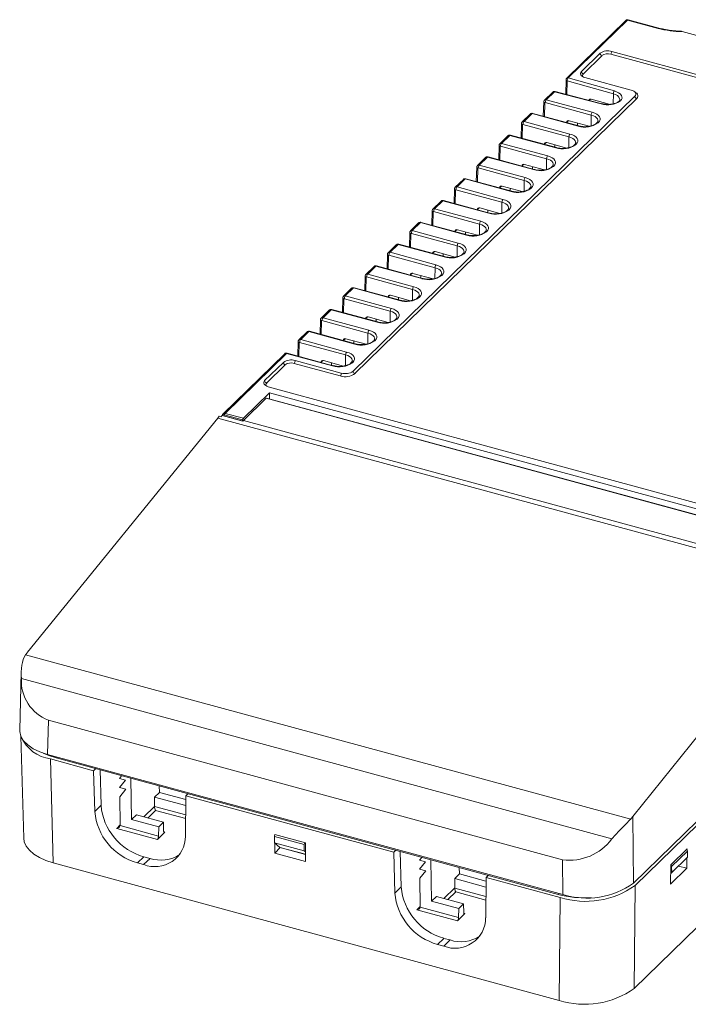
# Model space of a CAD drawing. Header units: millimetres. Extents: x -128 to 35, y 140 to 269.
# Tile 1 of 4: x -128 to -51, y 140 to 253. Entities that reach past the tile are written whole.
import ezdxf

# ---------------------------------------------------------------- set-up
doc = ezdxf.new("R2010")
doc.units = ezdxf.units.MM

msp = doc.modelspace()

# ---------------------------------------------------------------- linework, layer by layer
at = {"color": 7, "linetype": 'Continuous', "lineweight": 15}
for p, q in [((-58, 252.65), (-64.81, 246)), ((-57.83, 252.68), (-64.64, 246.04)), ((-57.83, 252.68), (-57.83, 252.68)), ((-54.31, 251.73), (-57.83, 252.68)), ((-54.23, 251.76), (-57.74, 252.71)), ((-46.51, 250), (-51.54, 251.36)), ((6.35, 231.15), (-59.63, 249.08)), ((-60.98, 248.86), (-63.12, 246.77)), ((-60.76, 248.59), (-62.9, 246.49)), ((6.24, 230.82), (-59.74, 248.75)), ((-64.89, 245.83), (-64.93, 244.15)), ((-59.45, 244.21), (-64.76, 245.71)), ((-64.64, 246.04), (-59.33, 244.53)), ((-62.71, 246.07), (-57.4, 244.63)), ((-66.21, 244.44), (-67.16, 243.52)), ((-60.85, 243.05), (-66.21, 244.44)), ((-60.79, 243.07), (-66.15, 244.47)), ((-56.98, 243.93), (-89.37, 212.32)), ((-56.76, 243.66), (-89.15, 212.05)), ((-66.42, 244.4), (-67.37, 243.48)), ((-67.16, 243.52), (-61.87, 242.09)), ((-62, 243.58), (-59.93, 243)), ((-67.45, 243.28), (-67.5, 241.63)), ((-67.27, 243.2), (-67.32, 243.17)), ((-61.99, 241.76), (-67.27, 243.2)), ((-68.99, 241.89), (-69.93, 240.97)), ((-68.78, 241.93), (-69.72, 241.02)), ((-63.5, 240.5), (-68.78, 241.93)), ((-63.43, 240.52), (-68.72, 241.96)), ((-64.54, 241.11), (-62.22, 240.48)), ((-70.02, 240.78), (-70.06, 239.12)), ((-69.84, 240.69), (-69.88, 240.66)), ((-64.55, 239.26), (-69.84, 240.69)), ((-69.72, 241.02), (-64.44, 239.58)), ((-64.81, 240.92), (-64.81, 240.9)), ((-63.59, 240.57), (-63.59, 240.85)), ((-62.35, 240.51), (-62.35, 240.46)), ((-61.33, 240.87), (-61.38, 240.83)), ((-61.16, 240.9), (-61.2, 240.86)), ((-71.56, 239.38), (-72.5, 238.47)), ((-71.35, 239.43), (-72.29, 238.51)), ((-66.07, 237.99), (-71.35, 239.43)), ((-66, 238.02), (-71.29, 239.45)), ((-72.58, 238.27), (-72.63, 236.62)), ((-72.41, 238.19), (-72.45, 238.16)), ((-67.12, 236.75), (-72.41, 238.19)), ((-72.29, 238.51), (-67, 237.08)), ((-67.38, 238.42), (-67.38, 238.39)), ((-67.11, 238.6), (-64.78, 237.97)), ((-66.19, 238.07), (-66.18, 238.35)), ((-64.89, 238), (-64.89, 237.96)), ((-63.9, 238.36), (-63.94, 238.32)), ((-63.73, 238.4), (-63.77, 238.36)), ((-74.13, 236.88), (-75.07, 235.96)), ((-73.92, 236.92), (-74.86, 236.01)), ((-68.63, 235.49), (-73.92, 236.92)), ((-68.57, 235.51), (-73.85, 236.95)), ((-75.15, 235.77), (-75.2, 234.11)), ((-74.97, 235.68), (-75.02, 235.65)), ((-69.69, 234.25), (-74.97, 235.68)), ((-74.86, 236.01), (-69.57, 234.57)), ((-69.94, 235.91), (-69.94, 235.89)), ((-69.67, 236.1), (-67.35, 235.47)), ((-68.75, 235.56), (-68.75, 235.85)), ((-67.46, 235.49), (-67.46, 235.45)), ((-66.47, 235.86), (-66.51, 235.82)), ((-66.29, 235.89), (-66.34, 235.85)), ((-76.69, 234.37), (-77.63, 233.46)), ((-76.49, 234.42), (-77.42, 233.5)), ((-71.2, 232.98), (-76.49, 234.42)), ((-71.13, 233.01), (-76.42, 234.44)), ((-77.72, 233.26), (-77.76, 231.61)), ((-77.54, 233.18), (-77.58, 233.15)), ((-72.25, 231.74), (-77.54, 233.18)), ((-77.42, 233.5), (-72.14, 232.07)), ((-72.51, 233.41), (-72.51, 233.38)), ((-72.24, 233.59), (-69.92, 232.96)), ((-71.32, 233.06), (-71.32, 233.34)), ((-69.04, 233.35), (-69.08, 233.31)), ((-68.86, 233.39), (-68.9, 233.35)), ((-70.02, 232.99), (-70.02, 232.95)), ((-79.26, 231.87), (-80.2, 230.95)), ((-79.05, 231.91), (-79.99, 231)), ((-79.99, 231), (-74.7, 229.56)), ((-73.77, 230.47), (-79.05, 231.91)), ((-73.7, 230.5), (-78.99, 231.94)), ((-75.08, 230.9), (-75.08, 230.88)), ((-74.81, 231.09), (-72.48, 230.45)), ((-71.43, 230.88), (-71.47, 230.84)), ((-80.28, 230.76), (-80.33, 229.1)), ((-80.11, 230.67), (-80.15, 230.64)), ((-74.82, 229.24), (-80.11, 230.67)), ((-73.89, 230.55), (-73.89, 230.84)), ((-72.59, 230.48), (-72.59, 230.44)), ((-71.6, 230.85), (-71.64, 230.81)), ((-81.83, 229.36), (-82.77, 228.45)), ((-81.62, 229.41), (-82.56, 228.49)), ((-76.33, 227.97), (-81.62, 229.41)), ((-76.27, 228), (-81.55, 229.43)), ((-82.85, 228.25), (-82.9, 226.59)), ((-82.67, 228.17), (-82.72, 228.14)), ((-77.39, 226.73), (-82.67, 228.17)), ((-82.56, 228.49), (-77.27, 227.05)), ((-77.64, 228.4), (-77.64, 228.37)), ((-77.37, 228.58), (-75.05, 227.95)), ((-76.45, 228.05), (-76.45, 228.33)), ((-75.16, 227.98), (-75.16, 227.94)), ((-74.17, 228.34), (-74.21, 228.3)), ((-73.99, 228.38), (-74.04, 228.34)), ((-84.4, 226.86), (-85.33, 225.94)), ((-84.19, 226.9), (-85.12, 225.99)), ((-78.9, 225.46), (-84.19, 226.9)), ((-78.84, 225.49), (-84.12, 226.93)), ((-85.42, 225.75), (-85.46, 224.09)), ((-85.24, 225.66), (-85.28, 225.63)), ((-79.95, 224.22), (-85.24, 225.66)), ((-85.12, 225.99), (-79.84, 224.55)), ((-80.21, 225.89), (-80.21, 225.86)), ((-79.94, 226.08), (-77.62, 225.44)), ((-79.02, 225.54), (-79.02, 225.83)), ((-77.72, 225.47), (-77.72, 225.43)), ((-76.74, 225.84), (-76.78, 225.79)), ((-76.56, 225.87), (-76.6, 225.83)), ((-86.96, 224.35), (-87.9, 223.44)), ((-86.75, 224.4), (-87.69, 223.48)), ((-81.47, 222.96), (-86.75, 224.4)), ((-81.4, 222.99), (-86.69, 224.42)), ((-87.98, 223.24), (-88.03, 221.58)), ((-87.81, 223.16), (-87.85, 223.13)), ((-82.52, 221.72), (-87.81, 223.16)), ((-87.69, 223.48), (-82.4, 222.04)), ((-82.78, 223.39), (-82.78, 223.36)), ((-82.51, 223.57), (-80.18, 222.94)), ((-81.59, 223.04), (-81.59, 223.32)), ((-80.29, 222.97), (-80.29, 222.93)), ((-79.3, 223.33), (-79.35, 223.29)), ((-79.13, 223.37), (-79.17, 223.32)), ((-89.53, 221.85), (-90.47, 220.93)), ((-89.32, 221.89), (-90.26, 220.97)), ((-84.03, 220.45), (-89.32, 221.89)), ((-83.97, 220.48), (-89.25, 221.92)), ((-90.55, 220.74), (-90.6, 219.08)), ((-90.26, 220.97), (-84.97, 219.54)), ((-85.34, 220.88), (-85.34, 220.85)), ((-85.08, 221.07), (-82.75, 220.43)), ((-84.16, 220.53), (-84.15, 220.81)), ((-81.87, 220.83), (-81.91, 220.78)), ((-81.69, 220.86), (-81.74, 220.82)), ((-90.37, 220.65), (-90.42, 220.62)), ((-85.09, 219.21), (-90.37, 220.65)), ((-82.86, 220.46), (-82.86, 220.42)), ((-92.1, 219.34), (-93.03, 218.43)), ((-91.89, 219.38), (-92.82, 218.47)), ((-92.82, 218.47), (-87.54, 217.03)), ((-86.6, 217.95), (-91.89, 219.38)), ((-86.54, 217.98), (-91.82, 219.41)), ((-87.64, 218.56), (-85.32, 217.93)), ((-93.12, 218.23), (-93.16, 216.57)), ((-92.94, 218.15), (-92.99, 218.11)), ((-87.66, 216.71), (-92.94, 218.15)), ((-87.91, 218.38), (-87.91, 218.35)), ((-86.72, 218.03), (-86.72, 218.31)), ((-85.42, 217.96), (-85.42, 217.92)), ((-84.44, 218.32), (-84.48, 218.28)), ((-84.26, 218.36), (-84.3, 218.31)), ((-94.66, 216.84), (-95.6, 215.92)), ((-94.45, 216.88), (-95.39, 215.96)), ((-89.17, 215.44), (-94.45, 216.88)), ((-89.1, 215.47), (-94.39, 216.91)), ((-95.69, 215.73), (-95.73, 214.07)), ((-95.51, 215.64), (-95.55, 215.61)), ((-90.22, 214.2), (-95.51, 215.64)), ((-95.39, 215.96), (-90.11, 214.53)), ((-90.48, 215.87), (-90.48, 215.84)), ((-90.21, 216.05), (-87.88, 215.42)), ((-89.29, 215.52), (-89.29, 215.8)), ((-87.99, 215.45), (-87.99, 215.41)), ((-87, 215.81), (-87.05, 215.77)), ((-86.83, 215.85), (-86.87, 215.81)), ((-97.23, 214.33), (-104.29, 207.44)), ((-97.02, 214.37), (-104.08, 207.48)), ((-91.73, 212.94), (-97.02, 214.37)), ((-91.67, 212.96), (-96.95, 214.4)), ((-97.38, 213.33), (-99.53, 211.24)), ((-97.16, 213.06), (-99.3, 210.96)), ((-90.84, 211.78), (-96.14, 213.22)), ((-90.72, 212.11), (-96.03, 213.55)), ((-93.04, 213.37), (-93.04, 213.34)), ((-92.78, 213.55), (-90.45, 212.92)), ((-91.86, 213.02), (-91.85, 213.3)), ((-90.56, 212.95), (-90.56, 212.9)), ((-89.57, 213.31), (-89.61, 213.27)), ((-89.4, 213.34), (-89.44, 213.3)), ((-99.11, 210.54), (-33.13, 192.61)), ((-98.98, 209.83), (-101.97, 206.91)), ((-43.19, 194.67), (-98.98, 209.83)), ((-98.97, 209.15), (-98.98, 209.83)), ((-101.97, 206.67), (-99.36, 209.22)), ((-43.96, 194.16), (-99.36, 209.22)), ((-43.91, 194.18), (-99.31, 209.24)), ((-104.74, 207.15), (-104.55, 207.1)), ((-104.42, 207.23), (-102.05, 206.59)), ((-104.36, 207.33), (-104.39, 207.24)), ((-102.01, 206.6), (-104.38, 207.24)), ((-102.07, 206.74), (-104.18, 207.31)), ((-104.08, 207.48), (-101.97, 206.91)), ((-104.93, 206.93), (-126.79, 180.04)), ((-44.52, 190.51), (-104.93, 206.93)), ((-102.07, 206.74), (-102.11, 206.63)), ((-101.97, 206.67), (-46.57, 191.61)), ((-127.01, 179.74), (-57.46, 160.84)), ((-127.51, 177.75), (-127.69, 171.06)), ((-57.21, 161.13), (-43.83, 177.77)), ((-59.63, 158.56), (-127.49, 177.01)), ((-124.38, 172.23), (-124.49, 168.28)), ((-65.28, 156.17), (-124.38, 172.23)), ((-127.55, 170.36), (-127.23, 158.67)), ((-65.25, 152.18), (-124.49, 168.28)), ((-124.16, 167.76), (-123.83, 155.82)), ((-119.19, 166.41), (-124.16, 167.76)), ((-123.49, 167.87), (-65.79, 152.19)), ((-118.96, 166.64), (-119.19, 166.41)), ((-119.19, 166.41), (-119.06, 161.72)), ((-118.45, 166.5), (-118.34, 162.43)), ((-43.47, 166.81), (-57.14, 153.47)), ((-115.97, 165.82), (-116.23, 165.51)), ((-116.23, 165.51), (-115.52, 165.32)), ((-115.52, 165.32), (-116.21, 164.46)), ((-114.91, 165.53), (-114.83, 160.79)), ((-56.96, 153.21), (-43.6, 166.25)), ((-116.21, 164.46), (-115.5, 164.27)), ((-115.5, 164.27), (-116.19, 163.42)), ((-111.66, 164.65), (-111.63, 163.91)), ((-116.19, 163.42), (-116.14, 160.11)), ((-112.18, 163.38), (-111.63, 163.91)), ((-112.18, 163.38), (-112.18, 162.3)), ((-112.18, 163.38), (-108.59, 162.4)), ((-108.58, 163.08), (-111.63, 163.91)), ((-108.62, 158.88), (-108.58, 163.53)), ((-108.58, 163.53), (-108.35, 163.75)), ((-84.7, 157.04), (-108.58, 163.53)), ((-119.06, 161.72), (-118.34, 162.43)), ((-112.18, 162.3), (-112.18, 162.3)), ((-114.83, 160.79), (-114.28, 161.33)), ((-114.83, 160.79), (-111.71, 159.95)), ((-111.17, 160.48), (-114.28, 161.33)), ((-57.21, 161.13), (-57.14, 153.47)), ((-111.86, 158.51), (-116.54, 159.78)), ((-116.14, 160.1), (-111.72, 158.9)), ((-111.72, 158.9), (-111.71, 159.95)), ((-111.17, 160.48), (-111.71, 159.95)), ((-111.14, 159.47), (-111.17, 160.48)), ((-111, 159.36), (-111.86, 158.51)), ((-94.98, 157.92), (-98.41, 158.85)), ((-98.41, 158.13), (-98.41, 158.85)), ((-98.38, 159.06), (-94.85, 158.1)), ((-98.38, 159.01), (-98.38, 159.06)), ((-98.41, 158.13), (-95, 157.21)), ((-97.77, 157.6), (-98.41, 158.13)), ((-98.37, 156.94), (-98.38, 158.11)), ((-97.73, 157.57), (-98.37, 156.94)), ((-97.73, 157.58), (-97.77, 157.6)), ((-97.73, 157.58), (-94.84, 156.79)), ((-94.98, 157.92), (-95, 157.21)), ((-94.85, 158.1), (-94.83, 155.98)), ((-57.06, 141.38), (-40.69, 157.36)), ((-50.98, 157.41), (-52.85, 155.59)), ((-50.99, 157.28), (-50.98, 157.41)), ((-113.43, 156.52), (-114.15, 155.81)), ((-113.44, 155.62), (-112.71, 156.32)), ((-112.71, 156.32), (-113.43, 156.52)), ((-94.83, 155.98), (-98.37, 156.94)), ((-95, 157.21), (-94.84, 157.07)), ((-84.47, 157.26), (-84.7, 157.04)), ((-84.7, 157.04), (-84.57, 152.35)), ((-83.96, 157.12), (-83.84, 153.05)), ((-81.74, 156.13), (-81.48, 156.45)), ((-65.25, 152.18), (-65.28, 156.17)), ((-50.94, 157.16), (-52.76, 155.39)), ((-52.74, 154.7), (-50.94, 156.46)), ((-51.02, 155.19), (-51, 156.4)), ((-50.94, 157.16), (-50.94, 156.46)), ((-123.83, 155.82), (-65.68, 140.01)), ((-113.44, 155.62), (-114.15, 155.81)), ((-81.03, 155.94), (-81.74, 156.13)), ((-81.72, 155.09), (-81.03, 155.94)), ((-81.01, 154.9), (-81.72, 155.09)), ((-80.42, 156.16), (-80.34, 151.42)), ((-77.17, 155.28), (-77.14, 154.54)), ((-52.85, 155.59), (-52.89, 153.37)), ((-52.89, 153.37), (-51.02, 155.19)), ((-52.74, 154.7), (-52.76, 155.39)), ((-51.97, 155.45), (-51.02, 155.19)), ((-81.7, 154.04), (-81.01, 154.9)), ((-81.7, 154.04), (-81.64, 150.74)), ((-77.69, 154), (-77.14, 154.54)), ((-77.69, 154), (-77.69, 152.93)), ((-77.69, 154), (-74.09, 153.02)), ((-74.09, 153.71), (-77.14, 154.54)), ((-74.12, 149.51), (-74.08, 154.15)), ((-74.08, 154.15), (-73.85, 154.38)), ((-65.57, 151.84), (-74.08, 154.15)), ((-52.86, 154.61), (-52.74, 154.7)), ((-84.57, 152.35), (-83.84, 153.05)), ((-77.69, 152.93), (-77.69, 152.92)), ((-56.96, 153.21), (-57.06, 141.38)), ((-80.34, 151.42), (-79.79, 151.95)), ((-76.68, 151.11), (-79.79, 151.95)), ((-65.68, 140.01), (-65.57, 151.84)), ((-81.64, 150.73), (-77.24, 149.53)), ((-80.34, 151.42), (-77.23, 150.57)), ((-77.24, 149.53), (-77.23, 150.57)), ((-76.68, 151.11), (-77.23, 150.57)), ((-76.65, 150.09), (-76.68, 151.11)), ((-77.38, 149.14), (-82.05, 150.41)), ((-76.51, 149.99), (-77.38, 149.14)), ((-78.94, 147.14), (-79.66, 146.44)), ((-78.22, 146.95), (-78.94, 147.14)), ((-78.94, 146.24), (-79.66, 146.44)), ((-78.94, 146.24), (-78.22, 146.95))]:
    msp.add_line(p, q, dxfattribs=at)
at = {"color": 8, "linetype": 'Continuous', "lineweight": 15}
for p, q in [((-64.76, 245.71), (-64.8, 244.12)), ((-62.07, 243.59), (-62.22, 243.45)), ((-59.46, 243.06), (-59.45, 244.21)), ((-67.32, 243.17), (-67.36, 241.59)), ((-64.61, 241.12), (-64.81, 240.92)), ((-62, 240.53), (-61.99, 241.76)), ((-69.88, 240.66), (-69.93, 239.08)), ((-64.57, 238.02), (-64.55, 239.26)), ((-72.45, 238.16), (-72.49, 236.58)), ((-67.18, 238.61), (-67.38, 238.42)), ((-67.13, 235.52), (-67.12, 236.75)), ((-75.02, 235.65), (-75.06, 234.07)), ((-69.74, 236.11), (-69.94, 235.91)), ((-77.58, 233.15), (-77.63, 231.57)), ((-72.31, 233.6), (-72.51, 233.41)), ((-69.7, 233.01), (-69.69, 234.25)), ((-74.88, 231.1), (-75.08, 230.9)), ((-72.27, 230.5), (-72.25, 231.74)), ((-80.15, 230.64), (-80.19, 229.06)), ((-74.83, 228), (-74.82, 229.24)), ((-82.72, 228.14), (-82.76, 226.56)), ((-77.44, 228.59), (-77.64, 228.4)), ((-77.4, 225.49), (-77.39, 226.73)), ((-85.28, 225.63), (-85.33, 224.05)), ((-80.01, 226.09), (-80.21, 225.89)), ((-79.97, 222.99), (-79.95, 224.22)), ((-87.85, 223.13), (-87.89, 221.55)), ((-82.58, 223.58), (-82.78, 223.39)), ((-85.15, 221.08), (-85.34, 220.88)), ((-82.53, 220.48), (-82.52, 221.72)), ((-90.42, 220.62), (-90.46, 219.04)), ((-87.71, 218.57), (-87.91, 218.38)), ((-85.1, 217.98), (-85.09, 219.21)), ((-92.99, 218.11), (-93.03, 216.54)), ((-87.67, 215.47), (-87.66, 216.71)), ((-95.55, 215.61), (-95.6, 214.03)), ((-90.28, 216.06), (-90.48, 215.87)), ((-90.23, 212.97), (-90.22, 214.2)), ((-92.85, 213.56), (-93.04, 213.37)), ((-104.18, 207.31), (-104.22, 207.2)), ((-123.49, 168.01), (-123.49, 167.87)), ((-113.42, 161.09), (-112.18, 162.3)), ((-112.06, 161.84), (-112.96, 160.97)), ((-112.18, 162.3), (-108.6, 161.32)), ((-108.6, 160.91), (-112.06, 161.84)), ((-116.54, 159.78), (-116.14, 160.18)), ((-111.13, 159.39), (-111, 159.36)), ((-97.77, 157.6), (-94.84, 156.8)), ((-78.93, 151.72), (-77.69, 152.93)), ((-77.69, 152.92), (-74.1, 151.95)), ((-77.56, 152.47), (-78.46, 151.59)), ((-74.11, 151.53), (-77.56, 152.47)), ((-65.79, 152.33), (-65.79, 152.19)), ((-82.05, 150.41), (-81.65, 150.8)), ((-76.64, 150.02), (-76.51, 149.99))]:
    msp.add_line(p, q, dxfattribs=at)
at = {"color": 7, "linetype": 'Continuous', "lineweight": 15, "flags": 128}
for points in [[(-63.12, 246.77), (-63.2, 246.67), (-63.23, 246.58), (-63.23, 246.47), (-63.19, 246.38), (-63.12, 246.28), (-63.01, 246.2), (-62.87, 246.13), (-62.71, 246.07)], [(-59.33, 244.53), (-59.07, 244.44), (-58.84, 244.32), (-58.66, 244.19), (-58.53, 244.03), (-58.46, 243.87), (-58.45, 243.71), (-58.51, 243.54), (-58.62, 243.39)], [(-57.4, 244.63), (-57.24, 244.57), (-57.1, 244.5), (-56.99, 244.42), (-56.91, 244.33), (-56.87, 244.23), (-56.87, 244.13), (-56.91, 244.03), (-56.98, 243.93)], [(-61.87, 242.09), (-61.59, 241.99), (-61.36, 241.87), (-61.17, 241.73), (-61.04, 241.57), (-60.97, 241.4), (-60.97, 241.23), (-61.03, 241.06), (-61.16, 240.9)], [(-64.44, 239.58), (-64.16, 239.49), (-63.92, 239.37), (-63.74, 239.22), (-63.61, 239.07), (-63.54, 238.9), (-63.54, 238.73), (-63.6, 238.56), (-63.73, 238.4)], [(-67, 237.08), (-66.73, 236.98), (-66.49, 236.86), (-66.3, 236.72), (-66.17, 236.56), (-66.11, 236.39), (-66.1, 236.22), (-66.17, 236.05), (-66.29, 235.89)], [(-69.57, 234.57), (-69.29, 234.48), (-69.06, 234.36), (-68.87, 234.21), (-68.74, 234.05), (-68.67, 233.89), (-68.67, 233.71), (-68.73, 233.55), (-68.86, 233.39)], [(-72.14, 232.07), (-71.86, 231.97), (-71.62, 231.85), (-71.44, 231.71), (-71.31, 231.55), (-71.24, 231.38), (-71.24, 231.21), (-71.3, 231.04), (-71.43, 230.88)], [(-74.7, 229.56), (-74.43, 229.47), (-74.19, 229.34), (-74, 229.2), (-73.87, 229.04), (-73.81, 228.88), (-73.81, 228.7), (-73.87, 228.54), (-73.99, 228.38)], [(-77.27, 227.05), (-76.99, 226.96), (-76.76, 226.84), (-76.57, 226.7), (-76.44, 226.54), (-76.37, 226.37), (-76.37, 226.2), (-76.44, 226.03), (-76.56, 225.87)], [(-79.84, 224.55), (-79.56, 224.45), (-79.32, 224.33), (-79.14, 224.19), (-79.01, 224.03), (-78.94, 223.87), (-78.94, 223.69), (-79, 223.53), (-79.13, 223.37)], [(-82.4, 222.04), (-82.13, 221.95), (-81.89, 221.83), (-81.7, 221.69), (-81.57, 221.53), (-81.51, 221.36), (-81.51, 221.19), (-81.57, 221.02), (-81.69, 220.86)], [(-84.97, 219.54), (-84.69, 219.44), (-84.46, 219.32), (-84.27, 219.18), (-84.14, 219.02), (-84.07, 218.85), (-84.07, 218.68), (-84.14, 218.51), (-84.26, 218.36)], [(-87.54, 217.03), (-87.26, 216.94), (-87.02, 216.82), (-86.84, 216.68), (-86.71, 216.52), (-86.64, 216.35), (-86.64, 216.18), (-86.7, 216.01), (-86.83, 215.85)], [(-90.11, 214.53), (-89.83, 214.43), (-89.59, 214.31), (-89.4, 214.17), (-89.27, 214.01), (-89.21, 213.84), (-89.21, 213.67), (-89.27, 213.5), (-89.4, 213.34)], [(-99.53, 211.24), (-99.6, 211.14), (-99.64, 211.05), (-99.64, 210.94), (-99.6, 210.85), (-99.52, 210.75), (-99.41, 210.67), (-99.27, 210.6), (-99.11, 210.54)], [(-104.42, 207.23), (-104.39, 207.24), (-104.38, 207.24)], [(-102.05, 206.59), (-102.01, 206.63), (-101.97, 206.67)], [(-127.69, 171.06), (-127.68, 170.9), (-127.55, 170.36), (-127.25, 169.85), (-126.77, 169.37), (-126.14, 168.94), (-125.37, 168.57), (-124.49, 168.28)], [(-125, 168.44), (-124.34, 168.14), (-123.49, 167.87)], [(-116.14, 160.11), (-116.14, 160.11), (-116.14, 160.1)], [(-123.83, 155.82), (-124.68, 156.09), (-125.43, 156.43), (-126.07, 156.83), (-126.58, 157.27), (-126.95, 157.75), (-127.17, 158.25), (-127.23, 158.67)], [(-111, 159.36), (-111.02, 159.34), (-111.05, 159.33), (-111.07, 159.33), (-111.09, 159.34), (-111.11, 159.36), (-111.12, 159.38), (-111.13, 159.42), (-111.14, 159.47)], [(-81.64, 150.74), (-81.64, 150.73), (-81.64, 150.73)], [(-76.51, 149.99), (-76.53, 149.97), (-76.56, 149.95), (-76.58, 149.95), (-76.6, 149.96), (-76.62, 149.98), (-76.64, 150.01), (-76.64, 150.05), (-76.65, 150.09)]]:
    msp.add_lwpolyline(points, dxfattribs=at)
at = {"color": 8, "linetype": 'Continuous', "lineweight": 15, "flags": 128}
for points in [[(-64.76, 245.71), (-64.8, 245.73), (-64.83, 245.75), (-64.86, 245.77), (-64.88, 245.79), (-64.89, 245.81), (-64.89, 245.83)], [(-56.98, 244.42), (-56.9, 244.37), (-56.77, 244.27), (-56.67, 244.15), (-56.62, 244.03), (-56.62, 243.9), (-56.67, 243.78), (-56.76, 243.66)], [(-67.32, 243.17), (-67.36, 243.18), (-67.39, 243.2), (-67.42, 243.22), (-67.44, 243.25), (-67.45, 243.27), (-67.45, 243.28)], [(-61.21, 241.1), (-61.22, 241.18), (-61.28, 241.32), (-61.39, 241.46), (-61.55, 241.58), (-61.75, 241.68), (-61.99, 241.76)], [(-69.88, 240.66), (-69.92, 240.68), (-69.96, 240.7), (-69.99, 240.72), (-70.01, 240.74), (-70.02, 240.76), (-70.02, 240.78)], [(-63.78, 238.59), (-63.79, 238.67), (-63.85, 238.82), (-63.96, 238.95), (-64.11, 239.07), (-64.32, 239.18), (-64.55, 239.26)], [(-72.45, 238.16), (-72.49, 238.17), (-72.53, 238.19), (-72.55, 238.21), (-72.57, 238.23), (-72.58, 238.26), (-72.58, 238.27)], [(-66.35, 236.09), (-66.36, 236.17), (-66.41, 236.31), (-66.52, 236.45), (-66.68, 236.57), (-66.88, 236.67), (-67.12, 236.75)], [(-75.02, 235.65), (-75.06, 235.67), (-75.09, 235.68), (-75.12, 235.71), (-75.14, 235.73), (-75.15, 235.75), (-75.15, 235.77)], [(-77.58, 233.15), (-77.63, 233.16), (-77.66, 233.18), (-77.69, 233.2), (-77.71, 233.22), (-77.72, 233.25), (-77.72, 233.26)], [(-68.91, 233.58), (-68.92, 233.66), (-68.98, 233.8), (-69.09, 233.94), (-69.25, 234.06), (-69.45, 234.17), (-69.69, 234.25)], [(-71.48, 231.08), (-71.49, 231.16), (-71.55, 231.3), (-71.66, 231.44), (-71.82, 231.56), (-72.02, 231.66), (-72.25, 231.74)], [(-80.15, 230.64), (-80.19, 230.66), (-80.23, 230.67), (-80.25, 230.7), (-80.27, 230.72), (-80.28, 230.74), (-80.28, 230.76)], [(-74.05, 228.57), (-74.06, 228.65), (-74.11, 228.79), (-74.22, 228.93), (-74.38, 229.05), (-74.58, 229.15), (-74.82, 229.24)], [(-82.72, 228.14), (-82.76, 228.15), (-82.79, 228.17), (-82.82, 228.19), (-82.84, 228.21), (-82.85, 228.24), (-82.85, 228.25)], [(-76.61, 226.07), (-76.62, 226.15), (-76.68, 226.29), (-76.79, 226.42), (-76.95, 226.55), (-77.15, 226.65), (-77.39, 226.73)], [(-85.28, 225.63), (-85.33, 225.65), (-85.36, 225.66), (-85.39, 225.68), (-85.41, 225.71), (-85.42, 225.73), (-85.42, 225.75)], [(-79.18, 223.56), (-79.19, 223.64), (-79.25, 223.78), (-79.36, 223.92), (-79.52, 224.04), (-79.72, 224.14), (-79.95, 224.22)], [(-87.85, 223.13), (-87.89, 223.14), (-87.93, 223.16), (-87.95, 223.18), (-87.97, 223.2), (-87.98, 223.23), (-87.98, 223.24)], [(-90.42, 220.62), (-90.46, 220.63), (-90.49, 220.65), (-90.52, 220.67), (-90.54, 220.7), (-90.55, 220.72), (-90.55, 220.74)], [(-81.75, 221.06), (-81.76, 221.13), (-81.81, 221.28), (-81.92, 221.41), (-82.08, 221.54), (-82.28, 221.64), (-82.52, 221.72)], [(-84.32, 218.55), (-84.32, 218.63), (-84.38, 218.77), (-84.49, 218.91), (-84.65, 219.03), (-84.85, 219.13), (-85.09, 219.21)], [(-92.99, 218.11), (-93.03, 218.13), (-93.06, 218.15), (-93.09, 218.17), (-93.11, 218.19), (-93.12, 218.22), (-93.12, 218.23)], [(-86.88, 216.05), (-86.89, 216.12), (-86.95, 216.27), (-87.06, 216.4), (-87.22, 216.52), (-87.42, 216.63), (-87.66, 216.71)], [(-95.55, 215.61), (-95.59, 215.62), (-95.63, 215.64), (-95.66, 215.66), (-95.67, 215.69), (-95.68, 215.71), (-95.69, 215.73)], [(-89.45, 213.54), (-89.46, 213.62), (-89.51, 213.76), (-89.62, 213.9), (-89.78, 214.02), (-89.98, 214.12), (-90.22, 214.2)]]:
    msp.add_lwpolyline(points, dxfattribs=at)
at = {"color": 8, "linetype": 'Continuous', "lineweight": 15}
for centre, radius, start, end in [((-57.88, 252.51), 0.179, 71.6153, 131.2947), ((-57.89, 252.51), 0.176, 70.9565, 129.9839), ((-57.76, 252.63), 0.0878, 77.7433, 140.691), ((-54.25, 251.68), 0.0811, 80.2463, 143.9508), ((-64.69, 245.87), 0.179, 71.6153, 131.2947), ((-62.75, 246.31), 0.233, 129.8123, 224.8367), ((-66.28, 244.24), 0.212, 71.2496, 131.727), ((-66.16, 244.41), 0.0651, 81.7831, 145.5972), ((-67.22, 243.32), 0.215, 71.6416, 131.3341), ((-59.54, 243.35), 0.862, 14.1257, 84.3119), ((-68.85, 241.73), 0.212, 71.1271, 131.7189), ((-68.73, 241.89), 0.0678, 80.8348, 143.8646), ((-69.79, 240.81), 0.215, 71.6416, 131.3341), ((-61.26, 240.69), 0.177, 71.1747, 130.7388), ((-61.22, 240.73), 0.179, 71.5838, 131.3262), ((-71.42, 239.23), 0.212, 71.1271, 131.7189), ((-71.3, 239.39), 0.0678, 80.8348, 143.8646), ((-72.36, 238.31), 0.215, 71.6416, 131.3341), ((-63.83, 238.19), 0.177, 71.1747, 130.7388), ((-63.78, 238.23), 0.179, 71.5838, 131.3262), ((-73.99, 236.72), 0.212, 71.1271, 131.7189), ((-73.86, 236.88), 0.0678, 80.8348, 143.8646), ((-74.92, 235.8), 0.215, 71.6416, 131.3341), ((-66.39, 235.68), 0.177, 71.1747, 130.7388), ((-66.35, 235.72), 0.179, 71.5838, 131.3262), ((-76.55, 234.22), 0.212, 71.1271, 131.7189), ((-76.43, 234.38), 0.0678, 80.8348, 143.8646), ((-77.49, 233.3), 0.215, 71.6416, 131.3341), ((-68.96, 233.18), 0.177, 71.1747, 130.7388), ((-68.92, 233.22), 0.179, 71.5838, 131.3262), ((-80.06, 230.79), 0.215, 71.6416, 131.3341), ((-79.12, 231.71), 0.212, 71.1271, 131.7189), ((-79, 231.87), 0.0678, 80.8348, 143.8646), ((-71.48, 230.71), 0.179, 71.5838, 131.3262), ((-71.53, 230.67), 0.177, 71.1747, 130.7388), ((-81.69, 229.21), 0.212, 71.1271, 131.7189), ((-81.56, 229.37), 0.0678, 80.8348, 143.8646), ((-82.62, 228.29), 0.215, 71.6416, 131.3341), ((-74.09, 228.17), 0.177, 71.1747, 130.7388), ((-74.05, 228.21), 0.179, 71.5838, 131.3262), ((-84.25, 226.7), 0.212, 71.1271, 131.7189), ((-84.13, 226.86), 0.0678, 80.8348, 143.8646), ((-85.19, 225.78), 0.215, 71.6416, 131.3341), ((-76.66, 225.66), 0.177, 71.1747, 130.7388), ((-76.62, 225.7), 0.179, 71.5838, 131.3262), ((-86.82, 224.19), 0.212, 71.1271, 131.7189), ((-86.7, 224.36), 0.0678, 80.8348, 143.8646), ((-87.76, 223.28), 0.215, 71.6416, 131.3341), ((-79.23, 223.16), 0.177, 71.1747, 130.7388), ((-79.18, 223.2), 0.179, 71.5838, 131.3262), ((-89.39, 221.69), 0.212, 71.1271, 131.7189), ((-89.26, 221.85), 0.0678, 80.8348, 143.8646), ((-90.32, 220.77), 0.215, 71.6416, 131.3341), ((-81.79, 220.65), 0.177, 71.1747, 130.7388), ((-81.75, 220.69), 0.179, 71.5838, 131.3262), ((-92.89, 218.27), 0.215, 71.6416, 131.3341), ((-91.95, 219.18), 0.212, 71.1271, 131.7189), ((-91.83, 219.34), 0.0678, 80.8348, 143.8646), ((-84.36, 218.15), 0.177, 71.1747, 130.7388), ((-84.32, 218.19), 0.179, 71.5838, 131.3262), ((-94.52, 216.68), 0.212, 71.1271, 131.7189), ((-94.4, 216.84), 0.0678, 80.8348, 143.8646), ((-95.46, 215.76), 0.215, 71.6416, 131.3341), ((-86.93, 215.64), 0.177, 71.1747, 130.7388), ((-86.89, 215.68), 0.179, 71.5838, 131.3262), ((-97.09, 214.17), 0.212, 71.1271, 131.7189), ((-96.97, 214.33), 0.0678, 80.8348, 143.8646), ((-89.49, 213.14), 0.177, 71.1747, 130.7388), ((-89.45, 213.18), 0.179, 71.5838, 131.3262), ((-99.15, 210.78), 0.233, 129.8125, 224.8386), ((-104.3, 207.08), 0.258, 63.4009, 105.0108), ((-104.15, 207.28), 0.215, 71.6153, 131.2947)]:
    msp.add_arc(centre, radius, start, end, dxfattribs=at)
at = {"color": 7, "linetype": 'Continuous', "lineweight": 15}
for centre, radius, start, end in [((-51.53, 262.25), 10.89, 255.1957, 269.9589), ((-60.08, 247.61), 1.54, 72.696, 125.3989), ((-60.14, 249.08), 0.511, 320.5129, 0.3434), ((-60.67, 248.88), 0.304, 183.3916, 254.3338), ((-60.09, 247.65), 1.16, 72.696, 125.3989), ((-62.82, 246.79), 0.304, 183.3916, 254.3338), ((-64.64, 245.82), 0.25, 134.305, 178.44), ((-64.26, 245.71), 0.497, 139.253, 179.8706), ((-58.95, 244.21), 0.497, 139.253, 179.8706), ((-66.76, 243.2), 0.511, 140.4995, 179.944), ((-62.07, 243.4), 0.197, 69.5298, 162.8512), ((-60.1, 245.6), 2.66, 253.5577, 303.8116), ((-56.68, 243.95), 0.304, 183.3916, 254.3338), ((-60.8, 243.01), 0.0651, 81.7831, 145.5972), ((-64.61, 240.92), 0.198, 69.3464, 179.3424), ((-61.48, 241.76), 0.511, 140.4995, 179.944), ((-69.33, 240.69), 0.511, 140.4995, 179.944), ((-62.72, 243), 2.62, 252.6977, 305.402), ((-63.45, 240.46), 0.0678, 80.8348, 143.8646), ((-64.04, 239.26), 0.511, 140.4995, 179.944), ((-71.9, 238.19), 0.511, 140.4995, 179.944), ((-67.18, 238.42), 0.198, 69.3464, 179.3424), ((-65.29, 240.49), 2.62, 252.6977, 305.402), ((-66.01, 237.95), 0.0678, 80.8348, 143.8646), ((-66.61, 236.75), 0.511, 140.4995, 179.944), ((-74.46, 235.68), 0.511, 140.4995, 179.944), ((-69.74, 235.91), 0.198, 69.3464, 179.3424), ((-67.85, 237.99), 2.62, 252.6977, 305.402), ((-68.58, 235.45), 0.0678, 80.8348, 143.8646), ((-69.18, 234.25), 0.511, 140.4995, 179.944), ((-77.03, 233.18), 0.511, 140.4995, 179.944), ((-72.31, 233.41), 0.198, 69.3464, 179.3424), ((-70.42, 235.48), 2.62, 252.6977, 305.402), ((-71.74, 231.74), 0.511, 140.4995, 179.944), ((-71.15, 232.94), 0.0678, 80.8348, 143.8646), ((-79.6, 230.67), 0.511, 140.4995, 179.944), ((-74.88, 230.9), 0.198, 69.3464, 179.3424), ((-72.99, 232.98), 2.62, 252.6977, 305.402), ((-73.71, 230.43), 0.0678, 80.8348, 143.8646), ((-74.31, 229.23), 0.511, 140.4995, 179.944), ((-82.16, 228.17), 0.511, 140.4995, 179.944), ((-77.44, 228.4), 0.198, 69.3464, 179.3424), ((-75.55, 230.47), 2.62, 252.6977, 305.402), ((-76.28, 227.93), 0.0678, 80.8348, 143.8646), ((-76.88, 226.73), 0.511, 140.4995, 179.944), ((-84.73, 225.66), 0.511, 140.4995, 179.944), ((-80.01, 225.89), 0.198, 69.3464, 179.3424), ((-78.12, 227.97), 2.63, 252.7622, 305.3376), ((-78.85, 225.42), 0.0678, 80.8348, 143.8646), ((-79.44, 224.22), 0.511, 140.4995, 179.944), ((-87.3, 223.16), 0.511, 140.4995, 179.944), ((-82.58, 223.39), 0.198, 69.3464, 179.3424), ((-80.69, 225.47), 2.63, 252.7622, 305.3376), ((-81.41, 222.92), 0.0678, 80.8348, 143.8646), ((-82.01, 221.72), 0.511, 140.4995, 179.944), ((-89.86, 220.65), 0.511, 140.4995, 179.944), ((-85.14, 220.88), 0.198, 69.3464, 179.3424), ((-83.26, 222.96), 2.63, 252.7622, 305.3376), ((-83.98, 220.41), 0.0678, 80.8348, 143.8646), ((-92.43, 218.14), 0.511, 140.4995, 179.944), ((-87.71, 218.37), 0.198, 69.3464, 179.3424), ((-84.58, 219.21), 0.511, 140.4995, 179.944), ((-85.82, 220.46), 2.63, 252.7622, 305.3376), ((-86.55, 217.91), 0.0678, 80.8348, 143.8646), ((-87.14, 216.71), 0.511, 140.4995, 179.944), ((-95, 215.64), 0.511, 140.4995, 179.944), ((-90.28, 215.87), 0.198, 69.3464, 179.3424), ((-88.39, 217.95), 2.63, 252.7622, 305.3376), ((-89.11, 215.4), 0.0678, 80.8348, 143.8646), ((-89.71, 214.2), 0.511, 140.4995, 179.944), ((-96.49, 212.08), 1.54, 72.696, 125.3989), ((-97.08, 213.35), 0.304, 183.3916, 254.3338), ((-96.49, 212.12), 1.16, 72.696, 125.3989), ((-96.54, 213.55), 0.511, 320.5129, 0.3434), ((-92.85, 213.36), 0.198, 69.3464, 179.3424), ((-90.96, 215.45), 2.63, 252.7622, 305.3376), ((-91.68, 212.9), 0.0678, 80.8348, 143.8646), ((-91.23, 212.1), 0.511, 320.5129, 0.3434), ((-90.26, 213.62), 1.93, 252.696, 305.3989), ((-90.26, 213.58), 1.54, 252.696, 305.3989), ((-89.07, 212.34), 0.304, 183.3916, 254.3338), ((-99.22, 211.26), 0.304, 183.3916, 254.3338), ((-99.32, 209.18), 0.0539, 81.2228, 144.1629), ((-100.55, 203.37), 5.64, 138.0143, 140.9338), ((-101, 203.91), 4.77, 135.8129, 138.0831), ((-104.08, 207.23), 0.3, 134.305, 159.7728), ((-103.74, 207.17), 0.465, 137.7389, 162.3971), ((-101.63, 206.6), 0.452, 137.814, 163.1086), ((-123.89, 177.68), 3.73, 140.8356, 146.5388), ((-122.74, 176.7), 4.76, 176.2831, 249.7768), ((-123.54, 172.09), 4.37, 204.4674, 261.8611), ((-111.62, 163.01), 6.74, 184.9722, 254.4299), ((-111.14, 162.34), 1.05, 182.5091, 208.4315), ((-112.36, 162.29), 6.72, 184.8586, 254.5435), ((-60.48, 163.76), 4.2, 315.8913, 321.1609), ((-116.56, 160.22), 0.437, 271.9747, 344.1239), ((-112.15, 158.91), 3.53, 248.6769, 359.593), ((-112.34, 158.9), 0.613, 320.4995, 359.944), ((-97.96, 158.85), 0.45, 153.1536, 179.6827), ((-64.5, 162.19), 6.07, 262.5782, 323.3356), ((-94.51, 157.9), 0.469, 152.168, 177.5604), ((-51.18, 157.14), 0.237, 3.0089, 56.2252), ((-111.46, 160.15), 4.02, 251.7975, 302.744), ((-52.99, 155.37), 0.237, 4.3415, 52.5038), ((-77.13, 153.64), 6.74, 184.9722, 254.4299), ((-76.64, 152.97), 1.05, 182.5091, 208.4315), ((-62.64, 161.15), 9.76, 252.4867, 305.6082), ((-62.48, 160.9), 9.14, 252.382, 305.7129), ((-77.87, 152.92), 6.72, 184.8586, 254.5435), ((-62.82, 163.53), 11.73, 255.3391, 273.9564), ((-82.06, 150.85), 0.437, 271.9747, 344.1239), ((-77.66, 149.53), 3.53, 248.6769, 359.593), ((-77.85, 149.53), 0.613, 320.4995, 359.944), ((-76.96, 150.77), 4.02, 251.7975, 302.744), ((-62.74, 149.32), 9.76, 252.4867, 305.6082)]:
    msp.add_arc(centre, radius, start, end, dxfattribs=at)
for points, knots in [([(-57.74, 252.71), (-57.76, 252.71), (-57.81, 252.73), (-57.89, 252.72), (-57.96, 252.68), (-57.99, 252.65), (-58, 252.65)], [0, 0, 0, 0, 0.187138, 0.519245, 0.860818, 1, 1, 1, 1]), ([(-58, 252.65), (-58, 252.65), (-58, 252.65), (-58, 252.65), (-58, 252.65)], [0, 0, 0, 0, 0.271739, 1, 1, 1, 1]), ([(-52.25, 251.44), (-52.44, 251.45), (-52.92, 251.49), (-53.59, 251.6), (-54.04, 251.71), (-54.23, 251.76)], [0, 0, 0, 0, 0.269301, 0.697787, 1, 1, 1, 1]), ([(-51.75, 251.41), (-51.81, 251.41), (-51.98, 251.41), (-52.14, 251.43), (-52.25, 251.44)], [0, 0, 0, 0, 0.342885, 1, 1, 1, 1]), ([(-51.75, 251.41), (-51.75, 251.41), (-51.74, 251.41), (-51.69, 251.4), (-51.62, 251.39), (-51.56, 251.37), (-51.54, 251.36)], [0, 0, 0, 0, 0.0208976, 0.2485713, 0.7361141, 1, 1, 1, 1]), ([(-66.15, 244.47), (-66.19, 244.48), (-66.26, 244.49), (-66.36, 244.46), (-66.4, 244.42), (-66.42, 244.4)], [0, 0, 0, 0, 0.383392, 0.729357, 1, 1, 1, 1]), ([(-67.36, 243.48), (-67.37, 243.47), (-67.4, 243.45), (-67.44, 243.38), (-67.45, 243.32), (-67.45, 243.28)], [0, 0, 0, 0, 0.0964659, 0.5711377, 1, 1, 1, 1]), ([(-58.78, 243.37), (-58.81, 243.34), (-58.91, 243.26), (-59.17, 243.13), (-59.56, 243.02), (-60, 242.98), (-60.43, 243), (-60.68, 243.05), (-60.79, 243.07)], [0, 0, 0, 0, 0.095851, 0.2800126, 0.4665782, 0.6560434, 0.8469918, 1, 1, 1, 1]), ([(-58.71, 243.55), (-58.71, 243.52), (-58.71, 243.46), (-58.77, 243.38), (-58.8, 243.34)], [0, 0, 0, 0, 0.567281, 1, 1, 1, 1]), ([(-58.79, 243.36), (-58.77, 243.37), (-58.74, 243.39), (-58.68, 243.4), (-58.64, 243.39), (-58.62, 243.39), (-58.62, 243.39)], [0, 0, 0, 0, 0.361896, 0.74657, 0.949186, 1, 1, 1, 1]), ([(-68.72, 241.96), (-68.76, 241.97), (-68.83, 241.98), (-68.93, 241.95), (-68.97, 241.91), (-68.99, 241.89)], [0, 0, 0, 0, 0.382514, 0.725073, 1, 1, 1, 1]), ([(-61.22, 241.1), (-61.22, 241.07), (-61.22, 241), (-61.29, 240.91), (-61.33, 240.87)], [0, 0, 0, 0, 0.475696, 1, 1, 1, 1]), ([(-69.93, 240.97), (-69.94, 240.97), (-69.97, 240.94), (-70, 240.87), (-70.01, 240.81), (-70.02, 240.78)], [0, 0, 0, 0, 0.0964659, 0.5711377, 1, 1, 1, 1]), ([(-61.38, 240.83), (-61.41, 240.8), (-61.5, 240.72), (-61.75, 240.59), (-62.13, 240.47), (-62.57, 240.42), (-63.03, 240.43), (-63.3, 240.49), (-63.43, 240.52)], [0, 0, 0, 0, 0.092771, 0.271352, 0.451913, 0.635323, 0.820359, 1, 1, 1, 1]), ([(-71.29, 239.45), (-71.32, 239.46), (-71.39, 239.47), (-71.49, 239.44), (-71.54, 239.4), (-71.56, 239.38)], [0, 0, 0, 0, 0.382514, 0.725073, 1, 1, 1, 1]), ([(-72.5, 238.47), (-72.5, 238.46), (-72.54, 238.44), (-72.57, 238.37), (-72.58, 238.3), (-72.58, 238.27)], [0, 0, 0, 0, 0.0964659, 0.5711377, 1, 1, 1, 1]), ([(-63.94, 238.32), (-63.98, 238.29), (-64.07, 238.21), (-64.32, 238.08), (-64.7, 237.97), (-65.14, 237.92), (-65.6, 237.93), (-65.87, 237.99), (-66, 238.02)], [0, 0, 0, 0, 0.092771, 0.271352, 0.451913, 0.635323, 0.820359, 1, 1, 1, 1]), ([(-63.79, 238.59), (-63.79, 238.56), (-63.79, 238.5), (-63.86, 238.41), (-63.9, 238.36)], [0, 0, 0, 0, 0.475696, 1, 1, 1, 1]), ([(-73.85, 236.95), (-73.89, 236.95), (-73.96, 236.97), (-74.06, 236.94), (-74.11, 236.9), (-74.13, 236.88)], [0, 0, 0, 0, 0.382514, 0.725073, 1, 1, 1, 1]), ([(-75.06, 235.96), (-75.07, 235.96), (-75.1, 235.93), (-75.14, 235.86), (-75.15, 235.8), (-75.15, 235.77)], [0, 0, 0, 0, 0.096466, 0.571138, 1, 1, 1, 1]), ([(-66.51, 235.82), (-66.54, 235.79), (-66.64, 235.7), (-66.89, 235.57), (-67.27, 235.46), (-67.71, 235.41), (-68.16, 235.42), (-68.43, 235.48), (-68.57, 235.51)], [0, 0, 0, 0, 0.092771, 0.271352, 0.451913, 0.635323, 0.820359, 1, 1, 1, 1]), ([(-66.36, 236.09), (-66.35, 236.06), (-66.35, 235.99), (-66.43, 235.9), (-66.47, 235.86)], [0, 0, 0, 0, 0.475696, 1, 1, 1, 1]), ([(-76.42, 234.44), (-76.46, 234.45), (-76.53, 234.46), (-76.63, 234.43), (-76.67, 234.39), (-76.69, 234.37)], [0, 0, 0, 0, 0.382514, 0.725073, 1, 1, 1, 1]), ([(-77.63, 233.46), (-77.64, 233.45), (-77.67, 233.43), (-77.7, 233.36), (-77.71, 233.29), (-77.72, 233.26)], [0, 0, 0, 0, 0.0964659, 0.5711377, 1, 1, 1, 1]), ([(-69.08, 233.31), (-69.11, 233.28), (-69.2, 233.2), (-69.45, 233.07), (-69.83, 232.96), (-70.27, 232.91), (-70.73, 232.92), (-71, 232.98), (-71.13, 233.01)], [0, 0, 0, 0, 0.092771, 0.271352, 0.451913, 0.635323, 0.820359, 1, 1, 1, 1]), ([(-68.92, 233.58), (-68.92, 233.55), (-68.92, 233.49), (-69, 233.4), (-69.04, 233.35)], [0, 0, 0, 0, 0.475696, 1, 1, 1, 1]), ([(-80.2, 230.95), (-80.2, 230.95), (-80.24, 230.92), (-80.27, 230.85), (-80.28, 230.79), (-80.28, 230.76)], [0, 0, 0, 0, 0.0964659, 0.5711377, 1, 1, 1, 1]), ([(-78.99, 231.94), (-79.02, 231.94), (-79.1, 231.95), (-79.19, 231.93), (-79.24, 231.89), (-79.26, 231.87)], [0, 0, 0, 0, 0.382514, 0.725073, 1, 1, 1, 1]), ([(-71.49, 231.07), (-71.49, 231.05), (-71.49, 230.98), (-71.56, 230.89), (-71.6, 230.85)], [0, 0, 0, 0, 0.475696, 1, 1, 1, 1]), ([(-71.64, 230.81), (-71.68, 230.78), (-71.77, 230.69), (-72.02, 230.56), (-72.4, 230.45), (-72.84, 230.4), (-73.3, 230.41), (-73.57, 230.47), (-73.7, 230.5)], [0, 0, 0, 0, 0.092771, 0.271352, 0.451913, 0.635323, 0.820359, 1, 1, 1, 1]), ([(-81.55, 229.43), (-81.59, 229.44), (-81.66, 229.45), (-81.76, 229.42), (-81.81, 229.38), (-81.83, 229.36)], [0, 0, 0, 0, 0.382514, 0.725073, 1, 1, 1, 1]), ([(-82.76, 228.45), (-82.77, 228.44), (-82.8, 228.42), (-82.84, 228.35), (-82.85, 228.28), (-82.85, 228.25)], [0, 0, 0, 0, 0.0964659, 0.5711377, 1, 1, 1, 1]), ([(-74.21, 228.3), (-74.24, 228.27), (-74.34, 228.19), (-74.59, 228.06), (-74.97, 227.95), (-75.41, 227.9), (-75.86, 227.91), (-76.13, 227.97), (-76.27, 228)], [0, 0, 0, 0, 0.092771, 0.271352, 0.451913, 0.635323, 0.820359, 1, 1, 1, 1]), ([(-74.06, 228.57), (-74.05, 228.54), (-74.05, 228.48), (-74.13, 228.39), (-74.17, 228.34)], [0, 0, 0, 0, 0.475696, 1, 1, 1, 1]), ([(-84.12, 226.93), (-84.16, 226.93), (-84.23, 226.94), (-84.33, 226.91), (-84.37, 226.87), (-84.39, 226.86)], [0, 0, 0, 0, 0.382514, 0.725073, 1, 1, 1, 1]), ([(-85.33, 225.94), (-85.34, 225.94), (-85.37, 225.91), (-85.41, 225.84), (-85.41, 225.78), (-85.42, 225.75)], [0, 0, 0, 0, 0.0964659, 0.5711377, 1, 1, 1, 1]), ([(-76.78, 225.79), (-76.81, 225.77), (-76.9, 225.68), (-77.15, 225.55), (-77.54, 225.44), (-77.97, 225.39), (-78.43, 225.4), (-78.7, 225.46), (-78.84, 225.49)], [0, 0, 0, 0, 0.092771, 0.271352, 0.451913, 0.635323, 0.820359, 1, 1, 1, 1]), ([(-76.62, 226.06), (-76.62, 226.03), (-76.62, 225.97), (-76.7, 225.88), (-76.74, 225.84)], [0, 0, 0, 0, 0.475696, 1, 1, 1, 1]), ([(-86.69, 224.42), (-86.72, 224.43), (-86.8, 224.44), (-86.89, 224.41), (-86.94, 224.37), (-86.96, 224.35)], [0, 0, 0, 0, 0.382514, 0.725073, 1, 1, 1, 1]), ([(-87.9, 223.44), (-87.9, 223.43), (-87.94, 223.41), (-87.97, 223.34), (-87.98, 223.27), (-87.98, 223.24)], [0, 0, 0, 0, 0.0964659, 0.5711377, 1, 1, 1, 1]), ([(-79.35, 223.29), (-79.38, 223.26), (-79.47, 223.18), (-79.72, 223.05), (-80.1, 222.94), (-80.54, 222.89), (-81, 222.9), (-81.27, 222.96), (-81.4, 222.99)], [0, 0, 0, 0, 0.092771, 0.271352, 0.451913, 0.635323, 0.820359, 1, 1, 1, 1]), ([(-79.19, 223.56), (-79.19, 223.53), (-79.19, 223.47), (-79.26, 223.38), (-79.3, 223.33)], [0, 0, 0, 0, 0.475696, 1, 1, 1, 1]), ([(-89.25, 221.92), (-89.29, 221.92), (-89.36, 221.93), (-89.46, 221.9), (-89.51, 221.86), (-89.53, 221.85)], [0, 0, 0, 0, 0.382514, 0.725073, 1, 1, 1, 1]), ([(-90.46, 220.93), (-90.47, 220.93), (-90.5, 220.9), (-90.54, 220.83), (-90.55, 220.77), (-90.55, 220.74)], [0, 0, 0, 0, 0.0964659, 0.5711377, 1, 1, 1, 1]), ([(-81.91, 220.78), (-81.94, 220.76), (-82.04, 220.67), (-82.29, 220.54), (-82.67, 220.43), (-83.11, 220.38), (-83.56, 220.39), (-83.84, 220.45), (-83.97, 220.48)], [0, 0, 0, 0, 0.092771, 0.271352, 0.451913, 0.635323, 0.820359, 1, 1, 1, 1]), ([(-81.76, 221.05), (-81.76, 221.02), (-81.75, 220.96), (-81.83, 220.87), (-81.87, 220.83)], [0, 0, 0, 0, 0.475696, 1, 1, 1, 1]), ([(-93.03, 218.42), (-93.04, 218.42), (-93.07, 218.4), (-93.11, 218.33), (-93.11, 218.26), (-93.12, 218.23)], [0, 0, 0, 0, 0.0964659, 0.5711377, 1, 1, 1, 1]), ([(-91.82, 219.41), (-91.86, 219.42), (-91.93, 219.43), (-92.03, 219.4), (-92.07, 219.36), (-92.09, 219.34)], [0, 0, 0, 0, 0.382514, 0.725073, 1, 1, 1, 1]), ([(-84.32, 218.55), (-84.32, 218.52), (-84.32, 218.46), (-84.4, 218.37), (-84.44, 218.32)], [0, 0, 0, 0, 0.475696, 1, 1, 1, 1]), ([(-84.48, 218.28), (-84.51, 218.25), (-84.6, 218.17), (-84.85, 218.04), (-85.24, 217.93), (-85.68, 217.88), (-86.13, 217.89), (-86.4, 217.95), (-86.54, 217.98)], [0, 0, 0, 0, 0.092771, 0.271352, 0.451913, 0.635323, 0.820359, 1, 1, 1, 1]), ([(-94.39, 216.91), (-94.43, 216.91), (-94.5, 216.92), (-94.59, 216.89), (-94.64, 216.85), (-94.66, 216.84)], [0, 0, 0, 0, 0.382514, 0.725073, 1, 1, 1, 1]), ([(-95.6, 215.92), (-95.6, 215.92), (-95.64, 215.89), (-95.67, 215.82), (-95.68, 215.76), (-95.69, 215.73)], [0, 0, 0, 0, 0.096466, 0.571138, 1, 1, 1, 1]), ([(-87.05, 215.77), (-87.08, 215.75), (-87.17, 215.66), (-87.42, 215.53), (-87.8, 215.42), (-88.24, 215.37), (-88.7, 215.38), (-88.97, 215.44), (-89.1, 215.47)], [0, 0, 0, 0, 0.092771, 0.271352, 0.451913, 0.635323, 0.820359, 1, 1, 1, 1]), ([(-86.89, 216.04), (-86.89, 216.01), (-86.89, 215.95), (-86.96, 215.86), (-87, 215.81)], [0, 0, 0, 0, 0.475696, 1, 1, 1, 1]), ([(-96.95, 214.4), (-96.99, 214.41), (-97.06, 214.42), (-97.16, 214.39), (-97.21, 214.35), (-97.23, 214.33)], [0, 0, 0, 0, 0.382514, 0.725073, 1, 1, 1, 1]), ([(-89.61, 213.27), (-89.64, 213.24), (-89.74, 213.16), (-89.99, 213.03), (-90.37, 212.92), (-90.81, 212.86), (-91.26, 212.88), (-91.54, 212.94), (-91.67, 212.96)], [0, 0, 0, 0, 0.092771, 0.271352, 0.451913, 0.635323, 0.820359, 1, 1, 1, 1]), ([(-89.46, 213.54), (-89.46, 213.51), (-89.45, 213.45), (-89.53, 213.36), (-89.57, 213.31)], [0, 0, 0, 0, 0.475696, 1, 1, 1, 1]), ([(-127.49, 177.01), (-127.52, 177.54), (-127.51, 178.05), (-127.37, 178.99), (-127.23, 179.4), (-127.01, 179.74)], [0, 0, 0, 0, 0.5, 0.5, 1, 1, 1, 1]), ([(-57.46, 160.84), (-57.61, 160.68), (-57.78, 160.51), (-58.12, 160.16), (-58.3, 159.98), (-58.68, 159.59), (-58.87, 159.39), (-59.25, 158.99), (-59.44, 158.78), (-59.63, 158.56)], [0, 0, 0, 0, 0.25, 0.25, 0.5, 0.5, 0.75, 0.75, 1, 1, 1, 1])]:
    msp.add_open_spline(points, degree=3, knots=knots, dxfattribs=at)

doc.saveas('drawing.dxf')
